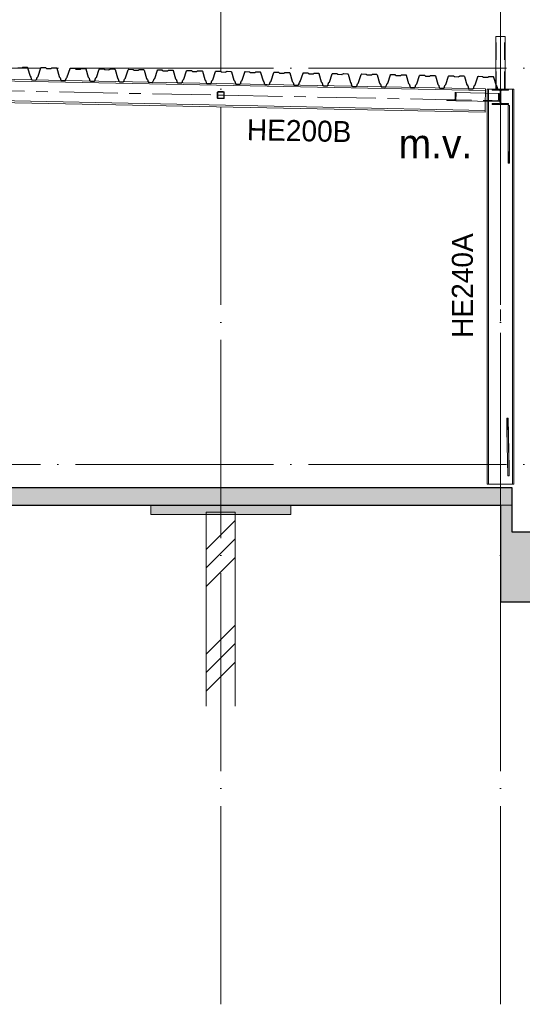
# Model space of a CAD drawing. Header units: millimetres. Extents: x 4517 to 474157, y -4632 to 9900.
# Tile 16 of 114: x 149657 to 153970, y -4632 to 3815. Entities that reach past the tile are written whole.
import ezdxf

# ---------------------------------------------------------------- set-up
doc = ezdxf.new("R2010")
doc.units = ezdxf.units.MM
for name, pattern in [('WSP_hartlijn', [800, 500, -100, 100, -100]), ('WSP_hhidden', [250, 150, -100]), ('WSP_stramienlijn', [2000, 1700, -150, 0, -150])]:
    doc.linetypes.add(name, pattern=pattern)
for name, color, linetype, lineweight in [('00_algemeen - hartlijn', 7, 'WSP_hartlijn', 13), ('00_algemeen - hhidden - 0_13mm', 7, 'WSP_hhidden', 13), ('00_text', 7, 'Continuous', 13), ('07_stramien', 4, 'Continuous', 13), ('07_stramien - levels', 7, 'Continuous', 13), ('16_funderingsconstructies', 2, 'Continuous', 18), ('16_funderingsconstructies - voeten en balken -cut-', 3, 'Continuous', 25), ('17_paalfunderingen - prefab', 2, 'Continuous', 18), ('23_vloeren', 2, 'Continuous', 18), ('23_vloeren - hatch', 1, 'Continuous', 18), ('23_vloeren -cut-', 3, 'Continuous', 25), ('28_hoofddraagconstructies - kolommen en liggers', 1, 'Continuous', 13), ('28_hoofddraagconstructies - kolommen en liggers - staal', 1, 'Continuous', 13), ('28_hoofddraagconstructies - kolommen en liggers - staal -cut-', 2, 'Continuous', 13), ('28_hoofddraagconstructies - tags', 7, 'Continuous', 18)]:
    doc.layers.add(name, color=color, linetype=linetype, lineweight=lineweight)
doc.layers.add('16_funderingsconstructies - voeten en balken', color=2, linetype='Continuous')
doc.styles.add('Revittext', font='txt', dxfattribs={"height": 250})
doc.styles.add('Revittext_1', font='txt', dxfattribs={"height": 180})

# ---------------------------------------------------------------- blocks, each defined once
blk = doc.blocks.new('28_WSP_SF_staal - HE v21-0 - HE140A-1329081-as C')
at = {"layer": '28_hoofddraagconstructies - kolommen en liggers', "linetype": 'WSP_hhidden'}
blk.add_hatch(color=256, dxfattribs=at).paths.add_polyline_path([(50530, 3087.1), (50670, 3087.1), (50670, 3095.6), (50614.8, 3095.6), (50606.3, 3099.2), (50602.8, 3107.6), (50602.8, 3199.6), (50606.3, 3208.1), (50614.8, 3211.6), (50670, 3211.6), (50670, 3220.1), (50530, 3219), (50530, 3211.6), (50585.3, 3211.6), (50593.7, 3208.1), (50597.3, 3199.6), (50597.3, 3107.6), (50593.7, 3099.2), (50585.3, 3095.6), (50530, 3095.6)])
at = {"layer": '28_hoofddraagconstructies - kolommen en liggers - staal -cut-'}
for p, q in [((50530, 3220.1), (50530, 3211.6)), ((50670, 3220.1), (50530, 3220.1)), ((50530, 3211.6), (50585.3, 3211.6)), ((50614.8, 3211.6), (50670, 3211.6)), ((50670, 3211.6), (50670, 3220.1)), ((50597.3, 3199.6), (50597.3, 3107.6)), ((50602.8, 3107.6), (50602.8, 3199.6)), ((50585.3, 3095.6), (50530, 3095.6)), ((50530, 3095.6), (50530, 3087.1)), ((50530, 3087.1), (50670, 3087.1)), ((50670, 3095.6), (50614.8, 3095.6)), ((50670, 3087.1), (50670, 3095.6))]:
    blk.add_line(p, q, dxfattribs=at)
for centre, start, end in [((50585.3, 3199.6), 0, 90), ((50614.8, 3199.6), 90, 180), ((50585.3, 3107.6), 270, 0), ((50614.8, 3107.6), 180, 270)]:
    blk.add_arc(centre, 12, start, end, dxfattribs=at)
blk = doc.blocks.new('28_WSP_SF_staal - STRIP v18-0 - RECT 80x10-1328601-as C')
at = {"layer": '28_hoofddraagconstructies - kolommen en liggers', "linetype": 'WSP_hhidden'}
blk.add_hatch(color=256, dxfattribs=at).paths.add_polyline_path([(50665.3, 300.4), (50665.3, 397.6), (50655.3, 397.7), (50655.3, 300.5)])
at = {"layer": '28_hoofddraagconstructies - kolommen en liggers - staal'}
for p, q in [((50674.6, -31), (50665.3, 397.6)), ((50663.9, -96.8), (50655.3, 300.5)), ((50673.9, -96.8), (50665.3, 300.4)), ((50674.6, -31), (50673.9, -95.9)), ((50673.9, -96.8), (50663.9, -96.8))]:
    blk.add_line(p, q, dxfattribs=at)
at = {"layer": '28_hoofddraagconstructies - kolommen en liggers - staal -cut-'}
for p, q in [((50655.3, 397.7), (50655.3, 300.5)), ((50665.3, 397.6), (50655.3, 397.7)), ((50665.3, 300.4), (50665.3, 397.6)), ((50655.3, 300.5), (50665.3, 300.4))]:
    blk.add_line(p, q, dxfattribs=at)
blk = doc.blocks.new('28_WSP_SF_staal - STRIP v18-0 - RECT 80x10-1328602-as C')
at = {"layer": '28_hoofddraagconstructies - kolommen en liggers', "linetype": 'WSP_hhidden'}
blk.add_hatch(color=256, dxfattribs=at).paths.add_polyline_path([(50676.5, 2584.2), (50676.5, 2681.5), (50666.5, 2681.5), (50666.5, 2584.2)])
at = {"layer": '28_hoofddraagconstructies - kolommen en liggers - staal'}
for p, q in [((50666.5, 3078.8), (50676.5, 3078.8)), ((50666.5, 2681.5), (50666.5, 3078.8)), ((50676.5, 3078.8), (50676.5, 2681.5))]:
    blk.add_line(p, q, dxfattribs=at)
at = {"layer": '28_hoofddraagconstructies - kolommen en liggers - staal -cut-'}
for p, q in [((50666.5, 2681.5), (50666.5, 2584.2)), ((50676.5, 2681.5), (50666.5, 2681.5)), ((50676.5, 2584.2), (50676.5, 2681.5)), ((50666.5, 2584.2), (50676.5, 2584.2))]:
    blk.add_line(p, q, dxfattribs=at)
blk = doc.blocks.new('28_WSP_SF_staal - RHS v18-0 - SHSC 60x60x4 - S275-1328984-as C')
at = {"layer": '28_hoofddraagconstructies - kolommen en liggers', "linetype": 'WSP_hhidden'}
h = blk.add_hatch(color=256, dxfattribs=at)
h.paths.add_polyline_path([(44622, 3209.9), (44627.7, 3212.3), (44630, 3219), (44630, 3261.9), (44627.7, 3267.6), (44622, 3269.9), (44578, 3269.9), (44572.3, 3267.6), (44570, 3261.9), (44570, 3217.9), (44572.3, 3212.3), (44578, 3209.9)])
h.paths.add_polyline_path([(44622, 3213.9), (44578, 3213.9), (44575.2, 3215.1), (44574, 3219), (44574, 3261.9), (44575.2, 3264.8), (44578, 3265.9), (44622, 3265.9), (44624.8, 3264.8), (44626, 3261.9), (44626, 3217.9), (44624.8, 3215.1)])
at = {"layer": '28_hoofddraagconstructies - kolommen en liggers - staal -cut-'}
for p, q in [((44570, 3261.9), (44570, 3217.9)), ((44574, 3217.9), (44574, 3261.9)), ((44622, 3269.9), (44578, 3269.9)), ((44578, 3265.9), (44622, 3265.9)), ((44622, 3213.9), (44578, 3213.9)), ((44578, 3209.9), (44622, 3209.9)), ((44626, 3261.9), (44626, 3217.9)), ((44630, 3217.9), (44630, 3261.9))]:
    blk.add_line(p, q, dxfattribs=at)
for centre, radius, start, end in [((44578, 3261.9), 8, 90, 180), ((44578, 3217.9), 8, 180, 270), ((44578, 3261.9), 4, 90, 180), ((44578, 3217.9), 4, 180, 270), ((44622, 3261.9), 8, 0, 90), ((44622, 3261.9), 4, 0, 90), ((44622, 3217.9), 8, 270, 360), ((44622, 3217.9), 4, 270, 0)]:
    blk.add_arc(centre, radius, start, end, dxfattribs=at)
blk = doc.blocks.new('28_WSP_SF_staal - HFL v21-0 - Lequ 70x70x7-1325707-as C')
at = {"layer": '28_hoofddraagconstructies - kolommen en liggers', "linetype": 'WSP_hhidden'}
blk.add_hatch(color=256, dxfattribs=at).paths.add_polyline_path([(50218.5, 3120.7), (50219.9, 3190.7), (50217.1, 3190.8), (50212, 3186.4), (50209.9, 3133), (50207.1, 3129.9), (50203, 3128.3), (50200.7, 3128.1), (50145.4, 3129.2), (50140.3, 3124.5), (50140.2, 3122.3)])
at = {"layer": '28_hoofddraagconstructies - kolommen en liggers - staal'}
for p, q in [((50219.9, 3190.7), (50590.3, 3183.3)), ((50590.3, 3183.3), (50588.9, 3113.3)), ((50218.5, 3120.7), (50588.9, 3113.3))]:
    blk.add_line(p, q, dxfattribs=at)
at = {"layer": '28_hoofddraagconstructies - kolommen en liggers - staal -cut-'}
for p, q in [((50200.7, 3128.1), (50145.4, 3129.2)), ((50212, 3186.4), (50211, 3136.9)), ((50219.9, 3190.7), (50217.1, 3190.8)), ((50218.5, 3120.7), (50219.9, 3190.7)), ((50140.3, 3124.8), (50140.2, 3122.3)), ((50140.2, 3122.3), (50218.5, 3120.7))]:
    blk.add_line(p, q, dxfattribs=at)
at = {"layer": '28_hoofddraagconstructies - kolommen en liggers - staal -cut-', "flags": 128}
for points in [[(50145.4, 3129.2), (50144.3, 3129.1), (50143.2, 3128.8), (50142.3, 3128.3), (50141.4, 3127.6), (50140.8, 3126.7), (50140.4, 3125.8), (50140.3, 3124.8)], [(50211, 3136.9), (50210.7, 3134.9), (50209.9, 3133), (50208.7, 3131.3), (50207.1, 3129.9), (50205.1, 3128.9), (50203, 3128.3), (50200.7, 3128.1)], [(50217.1, 3190.8), (50216, 3190.7), (50214.9, 3190.4), (50213.9, 3189.9), (50213.1, 3189.2), (50212.5, 3188.3), (50212.1, 3187.4), (50212, 3186.4)]]:
    blk.add_lwpolyline(points, dxfattribs=at)
blk = doc.blocks.new('28_WSP_SC_staal - RHS v18-0 - SHSC 80x80x4 - S275-1327757-as C')
at = {"layer": '00_algemeen - hartlijn'}
blk.add_line((50600, 3220.1), (50600, 3670.1), dxfattribs=at)
at = {"layer": '00_algemeen - hhidden - 0_13mm'}
for p, q in [((50564, 3220.1), (50564, 3670.1)), ((50636, 3220.1), (50636, 3670.1))]:
    blk.add_line(p, q, dxfattribs=at)
at = {"layer": '28_hoofddraagconstructies - kolommen en liggers - staal'}
for p, q in [((50560, 3670.1), (50560, 3260.2)), ((50560, 3670.1), (50568, 3670.1)), ((50568, 3670.1), (50632, 3670.1)), ((50632, 3670.1), (50640, 3670.1)), ((50640, 3220.1), (50640, 3670.1)), ((50560, 3259.9), (50560, 3220.1))]:
    blk.add_line(p, q, dxfattribs=at)
blk = doc.blocks.new('28_WSP_SC_staal - HE v21-0 - HE240A - S235-1328598-as C')
at = {"layer": '00_algemeen - hartlijn'}
blk.add_line((50600, -170), (50600, 3087.1), dxfattribs=at)
at = {"layer": '28_hoofddraagconstructies - kolommen en liggers', "linetype": 'WSP_hhidden'}
blk.add_line((50600, 3087.2), (50600, 3220.1), dxfattribs=at)
blk = doc.blocks.new('28_WSP_SF_staal - HE v21-0 - HE140A-1335189-as C')
at = {"layer": '28_hoofddraagconstructies - kolommen en liggers', "linetype": 'WSP_hhidden'}
for centre, start, end in [((50585.3, 3199.6), 0.9178, 89.0822), ((50614.8, 3199.6), 90.9178, 179.0822), ((50585.3, 3107.6), 270.9178, 359.0822), ((50614.8, 3107.6), 180.9178, 269.0822)]:
    blk.add_arc(centre, 12, start, end, dxfattribs=at)
blk = doc.blocks.new('17_WSP_FD_prefab - fundatiepaal v18-0 - 250x250-V34-as C')
at = {"layer": '16_funderingsconstructies', "lineweight": 13}
h = blk.add_hatch(dxfattribs=at)
h.set_pattern_fill('FP_1', color=50, style=0, pattern_type=2)
h.set_pattern_definition([(45, (12053.6, 0), (-449.013, 449.013), []), (45, (12212.33, 0), (0, 898.026), []), (45, (11894.83, 0), (0, 898.026), [])])
h.paths.add_polyline_path([(48325, -2072.9), (48325, -430), (48075, -430), (48075, -2072.9)])
at = {"layer": '16_funderingsconstructies', "color": 135, "lineweight": 13}
for p, q in [((48325, -410), (48075, -410)), ((48075, -410), (48075, -430)), ((48325, -430), (48325, -410))]:
    blk.add_line(p, q, dxfattribs=at)
at = {"layer": '17_paalfunderingen - prefab', "color": 55}
for p, q in [((48075, -430), (48075, -2072.9)), ((48325, -2072.9), (48325, -430))]:
    blk.add_line(p, q, dxfattribs=at)
blk = doc.blocks.new('28_WSP_SF_staal - HE v21-0 - HE200B-1328603-as C')
at = {"layer": '00_algemeen - hartlijn'}
for p, q in [((44600, 3239.9), (44626, 3239.4)), ((44630, 3239.3), (44649.9, 3238.9)), ((45215.8, 3227.6), (48170, 3168.6)), ((48174, 3168.6), (48226, 3167.5)), ((48230, 3167.4), (50144.9, 3129.2))]:
    blk.add_line(p, q, dxfattribs=at)
at = {"layer": '28_hoofddraagconstructies - kolommen en liggers', "linetype": 'WSP_hhidden'}
for p, q in [((44626, 3239.4), (44630, 3239.3)), ((44649.9, 3238.9), (45153, 3228.9)), ((48170, 3168.6), (48174, 3168.6)), ((48226, 3167.5), (48230, 3167.4)), ((50201.2, 3128.1), (50470.4, 3122.7))]:
    blk.add_line(p, q, dxfattribs=at)
blk = doc.blocks.new('28_WSP_SF_staal - RHS v18-0 - SHSC 60x60x4 - S275-V36-as C')
at = {"layer": '28_hoofddraagconstructies - kolommen en liggers', "linetype": 'WSP_hhidden'}
for centre, radius, start, end in [((44578, 3261.9), 8, 91.37671, 178.62329), ((44578, 3217.9), 8, 181.37671, 268.62329), ((44578, 3261.9), 4, 92.75341, 177.24659), ((44578, 3217.9), 4, 182.75341, 267.24659), ((44622, 3261.9), 8, 1.37671, 88.62329), ((44622, 3261.9), 4, 2.75341, 87.24659), ((44622, 3217.9), 8, 271.37671, 358.62329), ((44622, 3217.9), 4, 272.75341, 357.24659)]:
    blk.add_arc(centre, radius, start, end, dxfattribs=at)
blk = doc.blocks.new('28_WSP_SF_staal - HFL v21-0 - Lequ 70x70x7-1325702-as C')
at = {"layer": '28_hoofddraagconstructies - kolommen en liggers', "linetype": 'WSP_hhidden'}
for p, q in [((50216.6, 3190.8), (50209.4, 3190.9)), ((50584, 3178.9), (50583, 3129.5)), ((50530.4, 3121.5), (50470.4, 3122.7)), ((50526.3, 3117.1), (50526.2, 3114.6)), ((50574.8, 3120.6), (50530.4, 3121.5))]:
    blk.add_line(p, q, dxfattribs=at)
for centre, major_axis, start_param, end_param in [((50575, 3129.6), (0.18, 9), 3.141593, 4.712389), ((50588, 3178.9), (0.09, 4.5), 0.037874, 1.570796), ((50530.3, 3117), (0.09, 4.5), 0, 1.570796)]:
    blk.add_ellipse(centre, major_axis=major_axis, ratio=0.896514, start_param=start_param, end_param=end_param, dxfattribs=at)

msp = doc.modelspace()

# ---------------------------------------------------------------- hatches: boundary and pattern name
at = {"layer": '16_funderingsconstructies - voeten en balken'}
for points in [[(150782.3, -430), (151982.3, -430), (151982.3, -350), (150782.3, -350)], [(154082.3, -1180), (154082.3, -580), (153882.3, -580), (153882.3, -350), (153782.3, -350), (153782.3, -1180)]]:
    msp.add_hatch(color=90, dxfattribs=at).paths.add_polyline_path(points)
at = {"layer": '23_vloeren - hatch'}
msp.add_hatch(color=10, dxfattribs=at).paths.add_polyline_path([(153782.3, -350), (153882.3, -350), (153882.3, -200), (112882.3, -200), (112882.3, -350), (152836.3, -350)])

# ---------------------------------------------------------------- linework, layer by layer
at = {"layer": '07_stramien', "linetype": 'WSP_stramienlijn'}
for p, q in [((151382.3, -4631.6), (151382.3, 9000)), ((153782.3, -4631.6), (153782.3, 9000))]:
    msp.add_line(p, q, dxfattribs=at)
at = {"layer": '07_stramien - levels', "linetype": 'WSP_stramienlijn'}
for p, q in [((106132.2, 3400), (158398.7, 3400)), ((106132.2, 0), (158398.7, 0))]:
    msp.add_line(p, q, dxfattribs=at)
at = {"layer": '16_funderingsconstructies - voeten en balken', "color": 55, "lineweight": 18}
for p, q in [((150782.3, -430), (150782.3, -350)), ((151982.3, -350), (151982.3, -430)), ((153882.3, -350), (153782.3, -350)), ((151982.3, -430), (150782.3, -430))]:
    msp.add_line(p, q, dxfattribs=at)
at = {"layer": '16_funderingsconstructies - voeten en balken -cut-', "color": 8}
for p, q in [((153782.3, -350), (153782.3, -1180)), ((153882.3, -580), (153882.3, -350)), ((154082.3, -580), (153882.3, -580)), ((153782.3, -1180), (154082.3, -1180))]:
    msp.add_line(p, q, dxfattribs=at)
at = {"layer": '23_vloeren', "color": 55}
msp.add_line((153782.3, -350), (153882.3, -350), dxfattribs=at)
at = {"layer": '23_vloeren -cut-'}
for p, q in [((149640.8, 3402), (149672.8, 3401.3)), ((149672.8, 3401.3), (149674.3, 3401.5)), ((149674.3, 3401.5), (149675.6, 3402.1)), ((149675.6, 3402.1), (149683.7, 3407.3)), ((149683.7, 3407.3), (149685, 3407.9)), ((149685, 3407.9), (149686.5, 3408.1)), ((149686.5, 3408.1), (149720.3, 3407.4)), ((149720.3, 3407.4), (149723.2, 3406.3)), ((149723.2, 3406.3), (149725, 3403.7)), ((149725, 3403.7), (149745.4, 3332.1)), ((149815.4, 3330.7), (149838.7, 3401.5)), ((149838.7, 3401.5), (149840.5, 3404)), ((149840.5, 3404), (149843.5, 3404.9)), ((149843.5, 3404.9), (149877.3, 3404.2)), ((149877.3, 3404.2), (149878.8, 3404)), ((149878.8, 3404), (149880.1, 3403.3)), ((149880.1, 3403.3), (149888, 3397.9)), ((149888, 3397.9), (149889.3, 3397.2)), ((149889.3, 3397.2), (149890.7, 3397)), ((149890.7, 3397), (149922.8, 3396.3)), ((149922.8, 3396.3), (149924.2, 3396.5)), ((149924.2, 3396.5), (149925.5, 3397.1)), ((149925.5, 3397.1), (149933.6, 3402.3)), ((149933.6, 3402.3), (149935, 3402.9)), ((149935, 3402.9), (149936.4, 3403.1)), ((149936.4, 3403.1), (149970.2, 3402.4)), ((149970.2, 3402.4), (149973.2, 3401.3)), ((149973.2, 3401.3), (149975, 3398.7)), ((149975, 3398.7), (149995.3, 3327.1)), ((150065.4, 3325.7), (150088.6, 3396.5)), ((150088.6, 3396.5), (150090.5, 3399)), ((150090.5, 3399), (150093.5, 3399.9)), ((150093.5, 3399.9), (150127.3, 3399.2)), ((150127.3, 3399.2), (150128.7, 3399)), ((150128.7, 3399), (150130, 3398.3)), ((150130, 3398.3), (150137.9, 3392.9)), ((150137.9, 3392.9), (150139.2, 3392.2)), ((150139.2, 3392.2), (150140.7, 3392)), ((150140.7, 3392), (150172.7, 3391.3)), ((150172.7, 3391.3), (150174.2, 3391.5)), ((150174.2, 3391.5), (150175.5, 3392.1)), ((150175.5, 3392.1), (150183.6, 3397.3)), ((150183.6, 3397.3), (150184.9, 3397.9)), ((150184.9, 3397.9), (150186.4, 3398.1)), ((150186.4, 3398.1), (150220.2, 3397.4)), ((150220.2, 3397.4), (150223.1, 3396.3)), ((150223.1, 3396.3), (150224.9, 3393.7)), ((150224.9, 3393.7), (150245.3, 3322.1)), ((150315.3, 3320.7), (150338.6, 3391.5)), ((150338.6, 3391.5), (150340.4, 3394)), ((150340.4, 3394), (150343.4, 3394.9)), ((150343.4, 3394.9), (150377.2, 3394.2)), ((150377.2, 3394.2), (150378.7, 3394)), ((150378.7, 3394), (150380, 3393.3)), ((150380, 3393.3), (150387.9, 3387.9)), ((150387.9, 3387.9), (150389.2, 3387.2)), ((150389.2, 3387.2), (150390.6, 3387)), ((150390.6, 3387), (150422.7, 3386.3)), ((150422.7, 3386.3), (150424.1, 3386.5)), ((150424.1, 3386.5), (150425.4, 3387.1)), ((150425.4, 3387.1), (150433.5, 3392.3)), ((150433.5, 3392.3), (150434.9, 3392.9)), ((150434.9, 3392.9), (150436.3, 3393.1)), ((150436.3, 3393.1), (150470.1, 3392.4)), ((150470.1, 3392.4), (150473.1, 3391.3)), ((150473.1, 3391.3), (150474.9, 3388.7)), ((150474.9, 3388.7), (150495.2, 3317.1)), ((150565.3, 3315.7), (150588.5, 3386.5)), ((150588.5, 3386.5), (150590.4, 3389)), ((150590.4, 3389), (150593.4, 3389.9)), ((150593.4, 3389.9), (150627.2, 3389.2)), ((150627.2, 3389.2), (150628.6, 3389)), ((150628.6, 3389), (150629.9, 3388.3)), ((150629.9, 3388.3), (150637.8, 3382.9)), ((150637.8, 3382.9), (150639.1, 3382.2)), ((150639.1, 3382.2), (150640.6, 3382)), ((150640.6, 3382), (150672.6, 3381.3)), ((150672.6, 3381.3), (150674.1, 3381.5)), ((150674.1, 3381.5), (150675.4, 3382.1)), ((150675.4, 3382.1), (150683.5, 3387.3)), ((150683.5, 3387.3), (150684.8, 3387.9)), ((150684.8, 3387.9), (150686.3, 3388.1)), ((150686.3, 3388.1), (150720.1, 3387.4)), ((150720.1, 3387.4), (150723, 3386.3)), ((150723, 3386.3), (150724.8, 3383.7)), ((150724.8, 3383.7), (150745.2, 3312.1)), ((150815.2, 3310.7), (150838.5, 3381.5)), ((150838.5, 3381.5), (150840.3, 3384)), ((150840.3, 3384), (150843.3, 3384.9)), ((150843.3, 3384.9), (150877.1, 3384.2)), ((150877.1, 3384.2), (150878.6, 3384)), ((150878.6, 3384), (150879.9, 3383.3)), ((150879.9, 3383.3), (150887.8, 3377.9)), ((150925.3, 3377.1), (150933.4, 3382.3)), ((150933.4, 3382.3), (150934.8, 3382.9)), ((150934.8, 3382.9), (150936.2, 3383.1)), ((150936.2, 3383.1), (150970, 3382.4)), ((150970, 3382.4), (150973, 3381.3)), ((150973, 3381.3), (150974.8, 3378.8)), ((151088.4, 3376.5), (151090.3, 3379)), ((151090.3, 3379), (151093.3, 3379.9)), ((151093.3, 3379.9), (151127.1, 3379.2)), ((151127.1, 3379.2), (151128.5, 3379)), ((151128.5, 3379), (151129.8, 3378.3)), ((149745.4, 3332.1), (149745.8, 3331.1)), ((149745.8, 3331.1), (149746.4, 3330.2)), ((149746.4, 3330.2), (149752.1, 3323.5)), ((149752.1, 3323.5), (149752.7, 3322.6)), ((149752.7, 3322.6), (149753.1, 3321.6)), ((149753.1, 3321.6), (149758.7, 3302.1)), ((149758.7, 3302.1), (149760.4, 3299.5)), ((149760.4, 3299.5), (149763.4, 3298.5)), ((149763.4, 3298.5), (149796.1, 3297.8)), ((149796.1, 3297.8), (149799.1, 3298.8)), ((149799.1, 3298.8), (149800.9, 3301.3)), ((149800.9, 3301.3), (149807.3, 3320.5)), ((149807.3, 3320.5), (149807.7, 3321.5)), ((149807.7, 3321.5), (149808.4, 3322.4)), ((149808.4, 3322.4), (149814.3, 3328.8)), ((149814.3, 3328.8), (149815, 3329.7)), ((149815, 3329.7), (149815.4, 3330.7)), ((149995.3, 3327.1), (149995.7, 3326.1)), ((149995.7, 3326.1), (149996.3, 3325.2)), ((149996.3, 3325.2), (150002.1, 3318.5)), ((150002.1, 3318.5), (150002.7, 3317.6)), ((150002.7, 3317.6), (150003.1, 3316.6)), ((150003.1, 3316.6), (150008.6, 3297.1)), ((150008.6, 3297.1), (150010.4, 3294.5)), ((150010.4, 3294.5), (150013.3, 3293.5)), ((150049, 3293.8), (150050.9, 3296.3)), ((150050.9, 3296.3), (150057.2, 3315.5)), ((150057.2, 3315.5), (150057.7, 3316.5)), ((150057.7, 3316.5), (150058.3, 3317.4)), ((150058.3, 3317.4), (150064.3, 3323.8)), ((150064.3, 3323.8), (150064.9, 3324.7)), ((150064.9, 3324.7), (150065.4, 3325.7)), ((150245.3, 3322.1), (150245.7, 3321.1)), ((150245.7, 3321.1), (150246.3, 3320.2)), ((150246.3, 3320.2), (150252, 3313.5)), ((150252, 3313.5), (150252.6, 3312.6)), ((150252.6, 3312.6), (150253, 3311.6)), ((150253, 3311.6), (150258.6, 3292.1)), ((150300.8, 3291.3), (150307.2, 3310.5)), ((150307.2, 3310.5), (150307.6, 3311.5)), ((150307.6, 3311.5), (150308.3, 3312.4)), ((150308.3, 3312.4), (150314.2, 3318.8)), ((150314.2, 3318.8), (150314.9, 3319.7)), ((150314.9, 3319.7), (150315.3, 3320.7)), ((150495.2, 3317.1), (150495.6, 3316.1)), ((150495.6, 3316.1), (150496.2, 3315.2)), ((150496.2, 3315.2), (150502, 3308.5)), ((150502, 3308.5), (150502.6, 3307.6)), ((150502.6, 3307.6), (150503, 3306.6)), ((150503, 3306.6), (150508.5, 3287.1)), ((150550.8, 3286.3), (150557.1, 3305.6)), ((150557.1, 3305.6), (150557.6, 3306.5)), ((150557.6, 3306.5), (150558.2, 3307.4)), ((150558.2, 3307.4), (150564.2, 3313.8)), ((150564.2, 3313.8), (150564.8, 3314.7)), ((150564.8, 3314.7), (150565.3, 3315.7)), ((150745.2, 3312.1), (150745.6, 3311.1)), ((150745.6, 3311.1), (150746.2, 3310.2)), ((150746.2, 3310.2), (150751.9, 3303.5)), ((150751.9, 3303.5), (150752.5, 3302.6)), ((150752.5, 3302.6), (150752.9, 3301.6)), ((150752.9, 3301.6), (150758.5, 3282.1)), ((150800.7, 3281.3), (150807.1, 3300.6)), ((150807.1, 3300.6), (150807.5, 3301.5)), ((150807.5, 3301.5), (150808.2, 3302.4)), ((150808.2, 3302.4), (150814.1, 3308.8)), ((150814.1, 3308.8), (150814.8, 3309.7)), ((150814.8, 3309.7), (150815.2, 3310.7)), ((150887.8, 3377.9), (150889.1, 3377.2)), ((150889.1, 3377.2), (150890.5, 3377)), ((150890.5, 3377), (150922.6, 3376.3)), ((150922.6, 3376.3), (150924, 3376.5)), ((150924, 3376.5), (150925.3, 3377.1)), ((150974.8, 3378.8), (150995.1, 3307.1)), ((150995.1, 3307.1), (150995.5, 3306.1)), ((150995.5, 3306.1), (150996.1, 3305.2)), ((150996.1, 3305.2), (151001.9, 3298.5)), ((151001.9, 3298.5), (151002.5, 3297.6)), ((151002.5, 3297.6), (151002.9, 3296.6)), ((151002.9, 3296.6), (151008.4, 3277.1)), ((151050.7, 3276.3), (151057, 3295.6)), ((151057, 3295.6), (151057.5, 3296.5)), ((151057.5, 3296.5), (151058.1, 3297.4)), ((151058.1, 3297.4), (151064.1, 3303.8)), ((151064.1, 3303.8), (151064.7, 3304.7)), ((151064.7, 3304.7), (151065.2, 3305.7)), ((151065.2, 3305.7), (151088.4, 3376.5)), ((151129.8, 3378.3), (151137.7, 3372.9)), ((151137.7, 3372.9), (151139, 3372.2)), ((151139, 3372.2), (151140.5, 3372)), ((151140.5, 3372), (151172.5, 3371.4)), ((151172.5, 3371.4), (151174, 3371.5)), ((151174, 3371.5), (151175.3, 3372.1)), ((151175.3, 3372.1), (151183.4, 3377.3)), ((151183.4, 3377.3), (151184.7, 3377.9)), ((151184.7, 3377.9), (151186.2, 3378.1)), ((151186.2, 3378.1), (151220, 3377.4)), ((151220, 3377.4), (151222.9, 3376.3)), ((151222.9, 3376.3), (151224.7, 3373.8)), ((151224.7, 3373.8), (151245.1, 3302.1)), ((151245.1, 3302.1), (151245.5, 3301.1)), ((151245.5, 3301.1), (151246.1, 3300.2)), ((151246.1, 3300.2), (151251.8, 3293.5)), ((151308.1, 3292.4), (151314, 3298.8)), ((151314, 3298.8), (151314.7, 3299.7)), ((151314.7, 3299.7), (151315.1, 3300.7)), ((151315.1, 3300.7), (151338.4, 3371.5)), ((151338.4, 3371.5), (151340.2, 3374)), ((151340.2, 3374), (151343.2, 3374.9)), ((151343.2, 3374.9), (151377, 3374.2)), ((151377, 3374.2), (151378.5, 3374)), ((151378.5, 3374), (151379.8, 3373.3)), ((151379.8, 3373.3), (151387.7, 3367.9)), ((151387.7, 3367.9), (151389, 3367.2)), ((151389, 3367.2), (151390.4, 3367)), ((151390.4, 3367), (151422.5, 3366.4)), ((151422.5, 3366.4), (151423.9, 3366.5)), ((151423.9, 3366.5), (151425.2, 3367.1)), ((151425.2, 3367.1), (151433.3, 3372.3)), ((151433.3, 3372.3), (151434.7, 3372.9)), ((151434.7, 3372.9), (151436.1, 3373.1)), ((151436.1, 3373.1), (151469.9, 3372.4)), ((151469.9, 3372.4), (151472.9, 3371.3)), ((151472.9, 3371.3), (151474.7, 3368.8)), ((151474.7, 3368.8), (151495, 3297.1)), ((151495, 3297.1), (151495.4, 3296.1)), ((151495.4, 3296.1), (151496, 3295.2)), ((151496, 3295.2), (151501.8, 3288.5)), ((151564, 3293.8), (151564.6, 3294.7)), ((151564.6, 3294.7), (151565.1, 3295.7)), ((151565.1, 3295.7), (151588.3, 3366.5)), ((151588.3, 3366.5), (151590.2, 3369)), ((151590.2, 3369), (151593.2, 3369.9)), ((151593.2, 3369.9), (151627, 3369.2)), ((151627, 3369.2), (151628.4, 3369)), ((151628.4, 3369), (151629.7, 3368.3)), ((151629.7, 3368.3), (151637.6, 3362.9)), ((151637.6, 3362.9), (151638.9, 3362.2)), ((151638.9, 3362.2), (151640.4, 3362)), ((151640.4, 3362), (151672.4, 3361.4)), ((151672.4, 3361.4), (151673.9, 3361.5)), ((151673.9, 3361.5), (151675.2, 3362.1)), ((151675.2, 3362.1), (151683.3, 3367.3)), ((151683.3, 3367.3), (151684.6, 3367.9)), ((151684.6, 3367.9), (151686.1, 3368.1)), ((151686.1, 3368.1), (151719.9, 3367.4)), ((151719.9, 3367.4), (151722.8, 3366.3)), ((151722.8, 3366.3), (151724.6, 3363.8)), ((151724.6, 3363.8), (151745, 3292.1)), ((151815, 3290.7), (151838.3, 3361.5)), ((151838.3, 3361.5), (151840.1, 3364)), ((151840.1, 3364), (151843.1, 3364.9)), ((151843.1, 3364.9), (151876.9, 3364.2)), ((151876.9, 3364.2), (151878.4, 3364)), ((151878.4, 3364), (151879.7, 3363.4)), ((151879.7, 3363.4), (151887.6, 3357.9)), ((151887.6, 3357.9), (151888.9, 3357.2)), ((151888.9, 3357.2), (151890.3, 3357)), ((151890.3, 3357), (151922.4, 3356.4)), ((151922.4, 3356.4), (151923.8, 3356.5)), ((151923.8, 3356.5), (151925.1, 3357.1)), ((151925.1, 3357.1), (151933.2, 3362.3)), ((151933.2, 3362.3), (151934.6, 3362.9)), ((151934.6, 3362.9), (151936, 3363.1)), ((151936, 3363.1), (151969.8, 3362.4)), ((151969.8, 3362.4), (151972.8, 3361.3)), ((151972.8, 3361.3), (151974.6, 3358.8)), ((151974.6, 3358.8), (151994.9, 3287.1)), ((152065, 3285.7), (152088.2, 3356.5)), ((152088.2, 3356.5), (152090.1, 3359)), ((152090.1, 3359), (152093.1, 3359.9)), ((152093.1, 3359.9), (152126.9, 3359.2)), ((152126.9, 3359.2), (152128.3, 3359)), ((152128.3, 3359), (152129.6, 3358.4)), ((152129.6, 3358.4), (152137.5, 3352.9)), ((152137.5, 3352.9), (152138.8, 3352.2)), ((152138.8, 3352.2), (152140.3, 3352)), ((152140.3, 3352), (152172.3, 3351.4)), ((152172.3, 3351.4), (152173.8, 3351.5)), ((152173.8, 3351.5), (152175.1, 3352.1)), ((152175.1, 3352.1), (152183.2, 3357.3)), ((152183.2, 3357.3), (152184.5, 3357.9)), ((152184.5, 3357.9), (152186, 3358.1)), ((152186, 3358.1), (152219.8, 3357.4)), ((152219.8, 3357.4), (152222.7, 3356.3)), ((152222.7, 3356.3), (152224.5, 3353.8)), ((152224.5, 3353.8), (152244.9, 3282.1)), ((152314.9, 3280.7), (152338.2, 3351.5)), ((152338.2, 3351.5), (152340, 3354)), ((152340, 3354), (152343, 3354.9)), ((152343, 3354.9), (152376.8, 3354.2)), ((152376.8, 3354.2), (152378.3, 3354)), ((152378.3, 3354), (152379.6, 3353.4)), ((152379.6, 3353.4), (152387.5, 3347.9)), ((152387.5, 3347.9), (152388.8, 3347.2)), ((152388.8, 3347.2), (152390.2, 3347)), ((152390.2, 3347), (152422.3, 3346.4)), ((152422.3, 3346.4), (152423.7, 3346.5)), ((152423.7, 3346.5), (152425, 3347.1)), ((152425, 3347.1), (152433.1, 3352.3)), ((152433.1, 3352.3), (152434.5, 3352.9)), ((152434.5, 3352.9), (152435.9, 3353.1)), ((152435.9, 3353.1), (152469.7, 3352.4)), ((152469.7, 3352.4), (152472.7, 3351.3)), ((152472.7, 3351.3), (152474.5, 3348.8)), ((152474.5, 3348.8), (152494.8, 3277.1)), ((152564.9, 3275.7), (152588.1, 3346.5)), ((152588.1, 3346.5), (152590, 3349)), ((152590, 3349), (152593, 3349.9)), ((152593, 3349.9), (152626.8, 3349.2)), ((152626.8, 3349.2), (152628.2, 3349)), ((152628.2, 3349), (152629.5, 3348.4)), ((152629.5, 3348.4), (152637.4, 3342.9)), ((152637.4, 3342.9), (152638.7, 3342.2)), ((152638.7, 3342.2), (152640.2, 3342)), ((152640.2, 3342), (152672.2, 3341.4)), ((152672.2, 3341.4), (152673.7, 3341.5)), ((152673.7, 3341.5), (152675, 3342.1)), ((152675, 3342.1), (152683.1, 3347.3)), ((152683.1, 3347.3), (152684.4, 3347.9)), ((152684.4, 3347.9), (152685.9, 3348.1)), ((152685.9, 3348.1), (152719.7, 3347.4)), ((152719.7, 3347.4), (152722.6, 3346.3)), ((152722.6, 3346.3), (152724.4, 3343.8)), ((152724.4, 3343.8), (152744.8, 3272.1)), ((152814.8, 3270.7), (152838.1, 3341.5)), ((152838.1, 3341.5), (152839.9, 3344)), ((152839.9, 3344), (152842.9, 3344.9)), ((152842.9, 3344.9), (152876.7, 3344.2)), ((152876.7, 3344.2), (152878.2, 3344)), ((152878.2, 3344), (152879.5, 3343.4)), ((152879.5, 3343.4), (152887.4, 3337.9)), ((152887.4, 3337.9), (152888.7, 3337.2)), ((152888.7, 3337.2), (152890.1, 3337)), ((152890.1, 3337), (152922.2, 3336.4)), ((152922.2, 3336.4), (152923.6, 3336.5)), ((152923.6, 3336.5), (152924.9, 3337.1)), ((152924.9, 3337.1), (152933, 3342.3)), ((152933, 3342.3), (152934.4, 3342.9)), ((152934.4, 3342.9), (152935.8, 3343.1)), ((152935.8, 3343.1), (152969.6, 3342.4)), ((152969.6, 3342.4), (152972.6, 3341.4)), ((152972.6, 3341.4), (152974.4, 3338.8)), ((152974.4, 3338.8), (152994.7, 3267.1)), ((153064.8, 3265.7), (153088, 3336.5)), ((153088, 3336.5), (153089.9, 3339)), ((153089.9, 3339), (153092.9, 3339.9)), ((153092.9, 3339.9), (153126.7, 3339.2)), ((153126.7, 3339.2), (153128.1, 3339)), ((153128.1, 3339), (153129.4, 3338.4)), ((153129.4, 3338.4), (153137.3, 3332.9)), ((153137.3, 3332.9), (153138.6, 3332.2)), ((153138.6, 3332.2), (153140.1, 3332)), ((153140.1, 3332), (153172.1, 3331.4)), ((153172.1, 3331.4), (153173.6, 3331.5)), ((153173.6, 3331.5), (153174.9, 3332.1)), ((153174.9, 3332.1), (153183, 3337.3)), ((153183, 3337.3), (153184.3, 3337.9)), ((153184.3, 3337.9), (153185.8, 3338.1)), ((153185.8, 3338.1), (153219.6, 3337.4)), ((153219.6, 3337.4), (153222.5, 3336.4)), ((153222.5, 3336.4), (153224.3, 3333.8)), ((153224.3, 3333.8), (153244.7, 3262.1)), ((153314.7, 3260.7), (153338, 3331.5)), ((153338, 3331.5), (153339.8, 3334)), ((153339.8, 3334), (153342.8, 3334.9)), ((153342.8, 3334.9), (153376.6, 3334.3)), ((153376.6, 3334.3), (153378.1, 3334)), ((153378.1, 3334), (153379.4, 3333.4)), ((153379.4, 3333.4), (153387.3, 3327.9)), ((153387.3, 3327.9), (153388.6, 3327.2)), ((153388.6, 3327.2), (153390, 3327)), ((153390, 3327), (153422.1, 3326.4)), ((153422.1, 3326.4), (153423.5, 3326.5)), ((153423.5, 3326.5), (153424.8, 3327.1)), ((153424.8, 3327.1), (153432.9, 3332.3)), ((153432.9, 3332.3), (153434.3, 3332.9)), ((153434.3, 3332.9), (153435.7, 3333.1)), ((153435.7, 3333.1), (153469.5, 3332.4)), ((153469.5, 3332.4), (153472.5, 3331.4)), ((153472.5, 3331.4), (153474.3, 3328.8)), ((153474.3, 3328.8), (153494.6, 3257.1)), ((153564.7, 3255.7), (153587.9, 3326.5)), ((153587.9, 3326.5), (153589.8, 3329)), ((153589.8, 3329), (153592.8, 3329.9)), ((153592.8, 3329.9), (153626.6, 3329.3)), ((153626.6, 3329.3), (153628, 3329)), ((153628, 3329), (153629.3, 3328.4)), ((153629.3, 3328.4), (153637.2, 3322.9)), ((153637.2, 3322.9), (153638.5, 3322.2)), ((153638.5, 3322.2), (153640, 3322)), ((153640, 3322), (153672, 3321.4)), ((153672, 3321.4), (153673.5, 3321.5)), ((153673.5, 3321.5), (153674.8, 3322.1)), ((153674.8, 3322.1), (153682.9, 3327.3)), ((153682.9, 3327.3), (153684.2, 3327.9)), ((153684.2, 3327.9), (153685.7, 3328.1)), ((153685.7, 3328.1), (153719.5, 3327.4)), ((153719.5, 3327.4), (153722.4, 3326.4)), ((153722.4, 3326.4), (153724.2, 3323.8)), ((153724.2, 3323.8), (153744.6, 3252.1)), ((150013.3, 3293.5), (150046, 3292.8)), ((150046, 3292.8), (150049, 3293.8)), ((150258.6, 3292.1), (150260.3, 3289.5)), ((150260.3, 3289.5), (150263.3, 3288.5)), ((150263.3, 3288.5), (150296, 3287.8)), ((150296, 3287.8), (150299, 3288.8)), ((150299, 3288.8), (150300.8, 3291.3)), ((150508.5, 3287.1), (150510.3, 3284.5)), ((150510.3, 3284.5), (150513.2, 3283.5)), ((150513.2, 3283.5), (150545.9, 3282.8)), ((150545.9, 3282.8), (150548.9, 3283.8)), ((150548.9, 3283.8), (150550.8, 3286.3)), ((150758.5, 3282.1), (150760.2, 3279.5)), ((150760.2, 3279.5), (150763.2, 3278.5)), ((150763.2, 3278.5), (150795.9, 3277.8)), ((150795.9, 3277.8), (150798.9, 3278.8)), ((150798.9, 3278.8), (150800.7, 3281.3)), ((151008.4, 3277.1), (151010.2, 3274.5)), ((151010.2, 3274.5), (151013.1, 3273.5)), ((151013.1, 3273.5), (151045.8, 3272.8)), ((151045.8, 3272.8), (151048.8, 3273.8)), ((151048.8, 3273.8), (151050.7, 3276.3)), ((151251.8, 3293.5), (151252.4, 3292.6)), ((151252.4, 3292.6), (151252.8, 3291.6)), ((151252.8, 3291.6), (151258.4, 3272.1)), ((151258.4, 3272.1), (151260.1, 3269.5)), ((151260.1, 3269.5), (151263.1, 3268.5)), ((151263.1, 3268.5), (151295.8, 3267.8)), ((151295.8, 3267.8), (151298.8, 3268.8)), ((151298.8, 3268.8), (151300.6, 3271.3)), ((151300.6, 3271.3), (151307, 3290.6)), ((151307, 3290.6), (151307.4, 3291.5)), ((151307.4, 3291.5), (151308.1, 3292.4)), ((151501.8, 3288.5), (151502.4, 3287.6)), ((151502.4, 3287.6), (151502.8, 3286.6)), ((151502.8, 3286.6), (151508.3, 3267.1)), ((151508.3, 3267.1), (151510.1, 3264.5)), ((151510.1, 3264.5), (151513, 3263.5)), ((151513, 3263.5), (151545.7, 3262.8)), ((151545.7, 3262.8), (151548.7, 3263.8)), ((151548.7, 3263.8), (151550.6, 3266.3)), ((151550.6, 3266.3), (151556.9, 3285.6)), ((151556.9, 3285.6), (151557.4, 3286.5)), ((151557.4, 3286.5), (151558, 3287.4)), ((151558, 3287.4), (151564, 3293.8)), ((151745, 3292.1), (151745.4, 3291.1)), ((151745.4, 3291.1), (151746, 3290.2)), ((151746, 3290.2), (151751.7, 3283.5)), ((151751.7, 3283.5), (151752.3, 3282.6)), ((151752.3, 3282.6), (151752.7, 3281.6)), ((151752.7, 3281.6), (151758.3, 3262.1)), ((151758.3, 3262.1), (151760, 3259.5)), ((151760, 3259.5), (151763, 3258.5)), ((151763, 3258.5), (151795.7, 3257.8)), ((151795.7, 3257.8), (151798.7, 3258.8)), ((151798.7, 3258.8), (151800.5, 3261.3)), ((151800.5, 3261.3), (151806.9, 3280.6)), ((151806.9, 3280.6), (151807.3, 3281.5)), ((151807.3, 3281.5), (151808, 3282.4)), ((151808, 3282.4), (151813.9, 3288.8)), ((151813.9, 3288.8), (151814.6, 3289.7)), ((151814.6, 3289.7), (151815, 3290.7)), ((151994.9, 3287.1), (151995.3, 3286.1)), ((151995.3, 3286.1), (151995.9, 3285.2)), ((151995.9, 3285.2), (152001.7, 3278.5)), ((152001.7, 3278.5), (152002.3, 3277.6)), ((152002.3, 3277.6), (152002.7, 3276.6)), ((152002.7, 3276.6), (152008.2, 3257.1)), ((152008.2, 3257.1), (152010, 3254.5)), ((152010, 3254.5), (152012.9, 3253.5)), ((152012.9, 3253.5), (152045.6, 3252.8)), ((152045.6, 3252.8), (152048.6, 3253.8)), ((152048.6, 3253.8), (152050.5, 3256.3)), ((152050.5, 3256.3), (152056.8, 3275.6)), ((152056.8, 3275.6), (152057.3, 3276.5)), ((152057.3, 3276.5), (152057.9, 3277.4)), ((152057.9, 3277.4), (152063.9, 3283.8)), ((152063.9, 3283.8), (152064.5, 3284.7)), ((152064.5, 3284.7), (152065, 3285.7)), ((152244.9, 3282.1), (152245.3, 3281.1)), ((152245.3, 3281.1), (152245.9, 3280.2)), ((152245.9, 3280.2), (152251.6, 3273.5)), ((152251.6, 3273.5), (152252.2, 3272.6)), ((152252.2, 3272.6), (152252.6, 3271.6)), ((152252.6, 3271.6), (152258.2, 3252.1)), ((152258.2, 3252.1), (152259.9, 3249.5)), ((152259.9, 3249.5), (152262.9, 3248.5)), ((152262.9, 3248.5), (152295.6, 3247.8)), ((152295.6, 3247.8), (152298.6, 3248.8)), ((152298.6, 3248.8), (152300.4, 3251.3)), ((152300.4, 3251.3), (152306.8, 3270.6)), ((152306.8, 3270.6), (152307.2, 3271.5)), ((152307.2, 3271.5), (152307.9, 3272.4)), ((152307.9, 3272.4), (152313.8, 3278.8)), ((152313.8, 3278.8), (152314.5, 3279.7)), ((152314.5, 3279.7), (152314.9, 3280.7)), ((152494.8, 3277.1), (152495.2, 3276.1)), ((152495.2, 3276.1), (152495.8, 3275.2)), ((152495.8, 3275.2), (152501.6, 3268.5)), ((152501.6, 3268.5), (152502.2, 3267.6)), ((152502.2, 3267.6), (152502.6, 3266.6)), ((152502.6, 3266.6), (152508.1, 3247.1)), ((152508.1, 3247.1), (152509.9, 3244.5)), ((152509.9, 3244.5), (152512.8, 3243.5)), ((152512.8, 3243.5), (152545.5, 3242.9)), ((152545.5, 3242.9), (152548.5, 3243.8)), ((152548.5, 3243.8), (152550.4, 3246.3)), ((152550.4, 3246.3), (152556.7, 3265.6)), ((152556.7, 3265.6), (152557.2, 3266.5)), ((152557.2, 3266.5), (152557.8, 3267.4)), ((152557.8, 3267.4), (152563.8, 3273.8)), ((152563.8, 3273.8), (152564.4, 3274.7)), ((152564.4, 3274.7), (152564.9, 3275.7)), ((152744.8, 3272.1), (152745.2, 3271.1)), ((152745.2, 3271.1), (152745.8, 3270.2)), ((152745.8, 3270.2), (152751.5, 3263.5)), ((152751.5, 3263.5), (152752.1, 3262.6)), ((152752.1, 3262.6), (152752.5, 3261.6)), ((152752.5, 3261.6), (152758.1, 3242.1)), ((152758.1, 3242.1), (152759.8, 3239.5)), ((152759.8, 3239.5), (152762.8, 3238.5)), ((152762.8, 3238.5), (152795.5, 3237.9)), ((152795.5, 3237.9), (152798.5, 3238.8)), ((152798.5, 3238.8), (152800.3, 3241.3)), ((152800.3, 3241.3), (152806.7, 3260.6)), ((152806.7, 3260.6), (152807.1, 3261.5)), ((152807.1, 3261.5), (152807.8, 3262.4)), ((152807.8, 3262.4), (152813.7, 3268.8)), ((152813.7, 3268.8), (152814.4, 3269.7)), ((152814.4, 3269.7), (152814.8, 3270.7)), ((152994.7, 3267.1), (152995.1, 3266.1)), ((152995.1, 3266.1), (152995.7, 3265.2)), ((152995.7, 3265.2), (153001.5, 3258.5)), ((153001.5, 3258.5), (153002.1, 3257.6)), ((153002.1, 3257.6), (153002.5, 3256.6)), ((153002.5, 3256.6), (153008, 3237.1)), ((153008, 3237.1), (153009.8, 3234.5)), ((153009.8, 3234.5), (153012.7, 3233.5)), ((153012.7, 3233.5), (153045.4, 3232.9)), ((153045.4, 3232.9), (153048.4, 3233.8)), ((153048.4, 3233.8), (153050.3, 3236.3)), ((153050.3, 3236.3), (153056.6, 3255.6)), ((153056.6, 3255.6), (153057.1, 3256.5)), ((153057.1, 3256.5), (153057.7, 3257.4)), ((153057.7, 3257.4), (153063.7, 3263.8)), ((153063.7, 3263.8), (153064.3, 3264.7)), ((153064.3, 3264.7), (153064.8, 3265.7)), ((153244.7, 3262.1), (153245.1, 3261.1)), ((153245.1, 3261.1), (153245.7, 3260.2)), ((153245.7, 3260.2), (153251.4, 3253.5)), ((153251.4, 3253.5), (153252, 3252.6)), ((153252, 3252.6), (153252.4, 3251.6)), ((153252.4, 3251.6), (153258, 3232.1)), ((153258, 3232.1), (153259.7, 3229.5)), ((153259.7, 3229.5), (153262.7, 3228.5)), ((153262.7, 3228.5), (153295.4, 3227.9)), ((153295.4, 3227.9), (153298.4, 3228.8)), ((153298.4, 3228.8), (153300.2, 3231.3)), ((153300.2, 3231.3), (153306.6, 3250.6)), ((153306.6, 3250.6), (153307, 3251.5)), ((153307, 3251.5), (153307.7, 3252.4)), ((153307.7, 3252.4), (153313.6, 3258.8)), ((153313.6, 3258.8), (153314.3, 3259.7)), ((153314.3, 3259.7), (153314.7, 3260.7)), ((153494.6, 3257.1), (153495, 3256.1)), ((153495, 3256.1), (153495.6, 3255.2)), ((153495.6, 3255.2), (153501.4, 3248.5)), ((153501.4, 3248.5), (153502, 3247.6)), ((153502, 3247.6), (153502.4, 3246.6)), ((153502.4, 3246.6), (153507.9, 3227.1)), ((153507.9, 3227.1), (153509.7, 3224.5)), ((153509.7, 3224.5), (153512.6, 3223.5)), ((153512.6, 3223.5), (153545.3, 3222.9)), ((153545.3, 3222.9), (153548.3, 3223.8)), ((153548.3, 3223.8), (153550.2, 3226.3)), ((153550.2, 3226.3), (153556.5, 3245.6)), ((153556.5, 3245.6), (153557, 3246.5)), ((153557, 3246.5), (153557.6, 3247.4)), ((153557.6, 3247.4), (153563.6, 3253.8)), ((153563.6, 3253.8), (153564.2, 3254.7)), ((153564.2, 3254.7), (153564.7, 3255.7)), ((153744.6, 3252.1), (153745, 3251.1)), ((153745, 3251.1), (153745.6, 3250.2)), ((153745.6, 3250.2), (153751.3, 3243.5)), ((153751.3, 3243.5), (153751.9, 3242.6)), ((153751.9, 3242.6), (153752.3, 3241.6)), ((153752.3, 3241.6), (153757.9, 3222.1)), ((153757.9, 3222.1), (153759.6, 3219.5)), ((153759.6, 3219.5), (153762.6, 3218.5)), ((153762.6, 3218.5), (153782.3, 3218.1))]:
    msp.add_line(p, q, dxfattribs=at)
at = {"layer": '23_vloeren -cut-', "color": 8}
for p, q in [((153882.3, -200), (112882.3, -200)), ((153882.3, -350), (153882.3, -200)), ((112982.3, -350), (153782.3, -350))]:
    msp.add_line(p, q, dxfattribs=at)
at = {"layer": '28_hoofddraagconstructies - kolommen en liggers', "linetype": 'WSP_hhidden'}
for p, q in [((153653.9, 3185.6), (153652.5, 3115.8)), ((153667.3, 3185.4), (153667.3, 3115.5)), ((153679.3, 3185.1), (153679.3, 3115.2))]:
    msp.add_line(p, q, dxfattribs=at)
at = {"layer": '28_hoofddraagconstructies - kolommen en liggers - staal'}
for p, q in [((153654.6, 3222.7), (147782.3, 3339.9)), ((147782.3, 3324.9), (153654.3, 3207.7)), ((153654.6, 3222.7), (153654.3, 3207.7)), ((153667.3, 3220.1), (153679.3, 3220.1)), ((153667.3, 3220.1), (153667.3, 3185.4)), ((153679.3, 3220.1), (153700.3, 3220.1)), ((153679.3, 3220.1), (153679.3, 3185.2)), ((153700.3, 3220.1), (153712.3, 3220.1)), ((153852.3, 3220.1), (153864.3, 3220.1)), ((153864.3, 3220.1), (153885.3, 3220.1)), ((153885.3, 3220.1), (153897.3, 3220.1)), ((153885.3, 3220.1), (153885.3, -170)), ((153897.3, -170), (153897.3, 3220.1)), ((147782.3, 3154.9), (153651, 3037.7)), ((147782.3, 3139.9), (153650.7, 3022.7)), ((153654, 3189.7), (153653.9, 3185.7)), ((153654.3, 3207.7), (153654, 3189.7)), ((153651.3, 3055.7), (153651, 3037.7)), ((153652.5, 3115.7), (153651.3, 3055.7)), ((153667.3, 3115.4), (153667.3, -170)), ((153679.3, 3115.2), (153679.3, -170)), ((153651, 3037.7), (153650.7, 3022.7)), ((153679.3, -170), (153667.3, -170)), ((153700.3, -170), (153679.3, -170)), ((153864.3, -170), (153700.3, -170)), ((153885.3, -170), (153864.3, -170)), ((153897.3, -170), (153885.3, -170))]:
    msp.add_line(p, q, dxfattribs=at)

# ---------------------------------------------------------------- block references
at = {"layer": '00_algemeen - hartlijn'}
for name, p in [('28_WSP_SF_staal - HE v21-0 - HE140A-1329081-as C', (103182.3, 0)), ('28_WSP_SF_staal - RHS v18-0 - SHSC 60x60x4 - S275-1328984-as C', (106782.3, -71.9))]:
    msp.add_blockref(name, p, dxfattribs=at)
at = {"layer": '16_funderingsconstructies', "color": 135, "lineweight": 13}
msp.add_blockref('17_WSP_FD_prefab - fundatiepaal v18-0 - 250x250-V34-as C', (103182.3, 0), dxfattribs=at)
at = {"layer": '28_hoofddraagconstructies - kolommen en liggers'}
msp.add_blockref('28_WSP_SC_staal - RHS v18-0 - SHSC 80x80x4 - S275-1327757-as C', (103182.3, 0), dxfattribs=at)
at = {"layer": '28_hoofddraagconstructies - kolommen en liggers', "linetype": 'WSP_hhidden'}
for name, p in [('28_WSP_SF_staal - HE v21-0 - HE200B-1328603-as C', (103182.3, 0)), ('28_WSP_SF_staal - HE v21-0 - HE140A-1335189-as C', (103182.3, 0)), ('28_WSP_SC_staal - HE v21-0 - HE240A - S235-1328598-as C', (103182.3, 0)), ('28_WSP_SF_staal - RHS v18-0 - SHSC 60x60x4 - S275-V36-as C', (106782.3, -71.9)), ('28_WSP_SF_staal - HFL v21-0 - Lequ 70x70x7-1325702-as C', (103182.3, 0))]:
    msp.add_blockref(name, p, dxfattribs=at)
at = {"layer": '28_hoofddraagconstructies - kolommen en liggers - staal'}
for name in ['28_WSP_SF_staal - HFL v21-0 - Lequ 70x70x7-1325707-as C', '28_WSP_SF_staal - STRIP v18-0 - RECT 80x10-1328602-as C', '28_WSP_SF_staal - STRIP v18-0 - RECT 80x10-1328601-as C']:
    msp.add_blockref(name, (103182.3, 0), dxfattribs=at)

# ---------------------------------------------------------------- texts
at = {"layer": '00_text', "lineweight": 18, "insert": (152909.2, 2876.7), "char_height": 250, "width": 817.721, "attachment_point": 1, "style": 'Revittext'}
msp.add_mtext('m.v.', dxfattribs=at)
at = {"layer": '28_hoofddraagconstructies - tags', "lineweight": 13, "insert": (151608.7, 2962.4), "char_height": 180, "width": 1122.362, "attachment_point": 1, "rotation": 358.85604, "style": 'Revittext_1'}
msp.add_mtext('HE200B', dxfattribs=at)
at = {"layer": '28_hoofddraagconstructies - tags', "lineweight": 13, "insert": (153365.6, 1086.3), "char_height": 180, "width": 1122.362, "attachment_point": 1, "rotation": 90, "style": 'Revittext_1', "bg_fill": 3, "box_fill_scale": 1.25, "bg_fill_color": 256, "bg_fill_true_color": 13158600, "bg_fill_transparency": 0}
msp.add_mtext('HE240A', dxfattribs=at)

doc.saveas('drawing.dxf')
